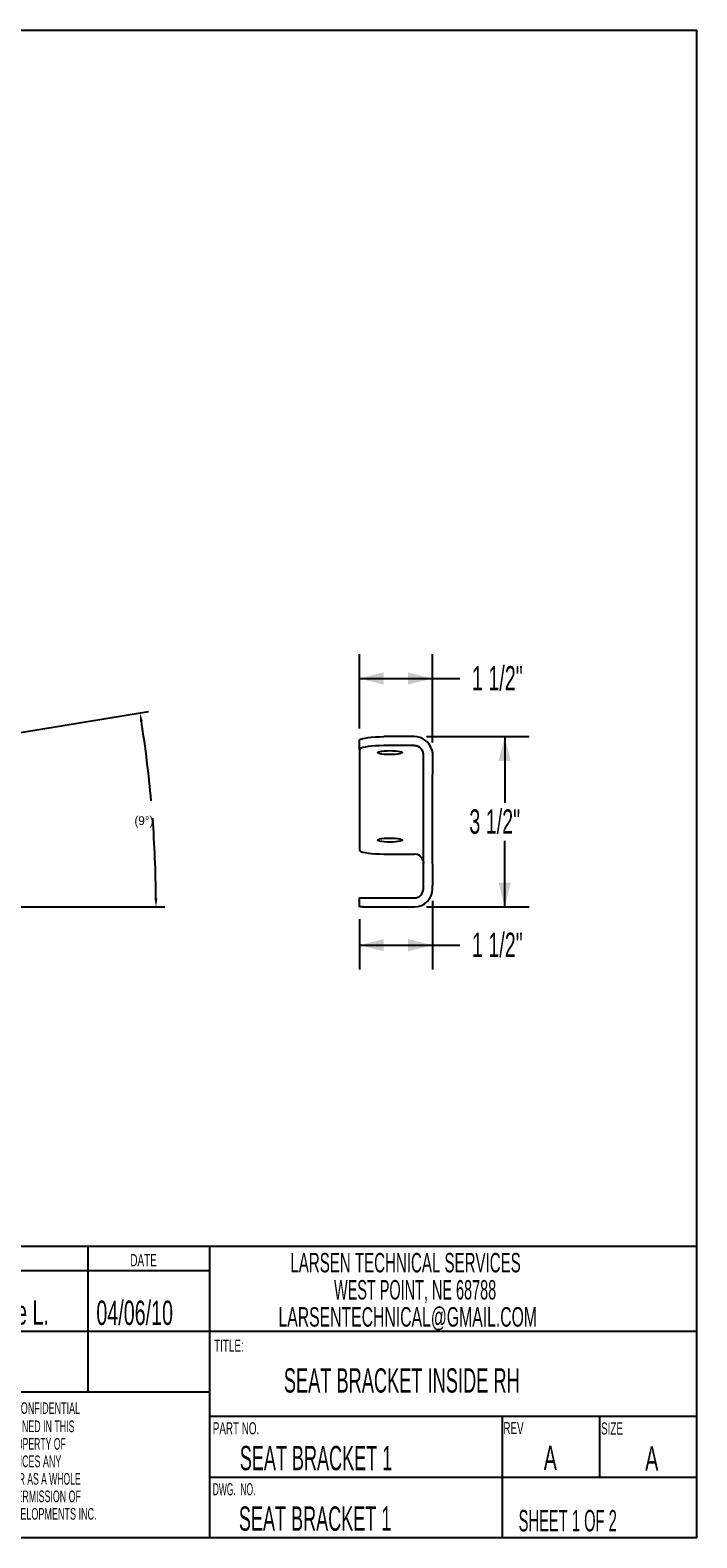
# Model space of a CAD drawing. Extents: x 1.5 to 42.5, y 1.5 to 32.5.
# Tile 4 of 4: x 28.8 to 42.5, y 1.5 to 32.5. Entities that reach past the tile are written whole.
import ezdxf

# ---------------------------------------------------------------- set-up
doc = ezdxf.new("R2010")
doc.units = 0
doc.header["$PDSIZE"] = -1
doc.layers.get('0').update_dxf_attribs({"linetype": 'CONTINUOUS'})
doc.layers.get('DEFPOINTS').update_dxf_attribs({"linetype": 'CONTINUOUS'})
doc.layers.add('TITLE_BLOCK', color=7, linetype='CONTINUOUS')
doc.styles.add('SLDTEXTSTYLE0', font='TXT', dxfattribs={"width": 0.559625})
doc.styles.add('SLDTEXTSTYLE1', font='TXT', dxfattribs={"width": 0.554583})
doc.styles.add('SLDTEXTSTYLE10', font='TXT', dxfattribs={"width": 0.552845})
doc.styles.add('SLDTEXTSTYLE11', font='TXT', dxfattribs={"width": 0.571389})
doc.styles.add('SLDTEXTSTYLE12', font='TXT', dxfattribs={"width": 0.548281})
doc.styles.add('SLDTEXTSTYLE13', font='TXT', dxfattribs={"width": 0.5775})
doc.styles.add('SLDTEXTSTYLE14', font='TXT', dxfattribs={"width": 0.558462})
doc.styles.add('SLDTEXTSTYLE15', font='TXT', dxfattribs={"width": 0.578696})
doc.styles.add('SLDTEXTSTYLE2', font='TXT', dxfattribs={"width": 0.51425})
doc.styles.add('SLDTEXTSTYLE4', font='TXT', dxfattribs={"width": 0.605})
doc.styles.add('SLDTEXTSTYLE5', font='TXT', dxfattribs={"width": 0.518571})
doc.styles.add('SLDTEXTSTYLE8', font='TXT', dxfattribs={"width": 0.581731})
doc.styles.add('SLDTEXTSTYLE9', font='TXT', dxfattribs={"width": 0.565968})
doc.dimstyles.get("Standard").update_dxf_attribs({"dimtxt": 0.18, "dimasz": 0.18, "dimexe": 0.18, "dimexo": 0.0625, "dimgap": 0.09, "dimtad": 0, "dimtih": 1, "dimtoh": 1, "dimzin": 0, "dimcen": 0.09, "dimazin": 3, "dimtfac": 1, "dimtofl": 0, "dimtmove": 0, "dimatfit": 3})

# ---------------------------------------------------------------- blocks, each defined once
blk = doc.blocks.new('*U81')
at = {"layer": 'TITLE_BLOCK', "color": 7, "style": 'SLDTEXTSTYLE0', "width": 0.559625}
blk.add_text('SEAT BRACKET INSIDE RH', height=0.5, dxfattribs=at).set_placement((34.017, 4.488))
blk = doc.blocks.new('*U83')
at = {"layer": 'TITLE_BLOCK', "color": 7, "style": 'SLDTEXTSTYLE2', "width": 0.51425}
blk.add_text('SHEET 1 OF 2', height=0.44, dxfattribs=at).set_placement((38.839, 1.635))
blk = doc.blocks.new('*U85')
at = {"layer": 'TITLE_BLOCK', "color": 7, "style": 'SLDTEXTSTYLE4', "width": 0.605}
blk.add_text('REV', height=0.25, dxfattribs=at).set_placement((38.526, 3.634))
blk = doc.blocks.new('*U86')
at = {"layer": 'TITLE_BLOCK', "color": 7, "style": 'SLDTEXTSTYLE5', "width": 0.518571}
blk.add_text('DWG.  NO.', height=0.25, dxfattribs=at).set_placement((32.557, 2.376))
blk = doc.blocks.new('*U87')
at = {"layer": 'TITLE_BLOCK', "color": 7, "style": 'SLDTEXTSTYLE4', "width": 0.605}
blk.add_text('A', height=0.5, dxfattribs=at).set_placement((41.439, 2.883))
blk = doc.blocks.new('*U88')
at = {"layer": 'TITLE_BLOCK', "color": 7, "style": 'SLDTEXTSTYLE4', "width": 0.605}
blk.add_text('SIZE', height=0.25, dxfattribs=at).set_placement((40.533, 3.626))
blk = doc.blocks.new('*U89')
at = {"layer": 'TITLE_BLOCK', "color": 7, "style": 'SLDTEXTSTYLE4', "width": 0.605}
blk.add_text('TITLE:', height=0.25, dxfattribs=at).set_placement((32.585, 5.33))
blk = doc.blocks.new('*U91')
at = {"layer": 'TITLE_BLOCK', "color": 7, "style": 'SLDTEXTSTYLE4', "width": 0.605}
blk.add_text('DATE', height=0.25, dxfattribs=at).set_placement((30.866, 7.085))
blk = doc.blocks.new('*U97')
at = {"layer": 'TITLE_BLOCK', "color": 7, "style": 'SLDTEXTSTYLE8', "width": 0.581731}
blk.add_text('PROPRIETARY AND CONFIDENTIAL', height=0.23645, dxfattribs=at).set_placement((26.673, 4.051))
blk = doc.blocks.new('*U22')
at = {"layer": 'TITLE_BLOCK', "color": 0, "style": 'SLDTEXTSTYLE9', "width": 0.565968}
blk.add_text('THE INFORMATION CONTAINED IN THIS', height=0.24, dxfattribs=at).set_placement((0, 0.069))
blk = doc.blocks.new('*U23')
at = {"layer": 'TITLE_BLOCK', "color": 0, "style": 'SLDTEXTSTYLE10', "width": 0.552845}
blk.add_text('DRAWING IS THE SOLE PROPERTY OF', height=0.24, dxfattribs=at).set_placement((0, -0.291))
blk = doc.blocks.new('*U24')
at = {"layer": 'TITLE_BLOCK', "color": 0, "style": 'SLDTEXTSTYLE11', "width": 0.571389}
blk.add_text('LARSEN TECHNICAL SERVICES ANY', height=0.24, dxfattribs=at).set_placement((0, -0.651))
blk = doc.blocks.new('*U25')
at = {"layer": 'TITLE_BLOCK', "color": 0, "style": 'SLDTEXTSTYLE12', "width": 0.548281}
blk.add_text('REPRODUCTION IN PART OR AS A WHOLE', height=0.24, dxfattribs=at).set_placement((0, -1.011))
blk = doc.blocks.new('*U26')
at = {"layer": 'TITLE_BLOCK', "color": 0, "style": 'SLDTEXTSTYLE9', "width": 0.565968}
blk.add_text('WITHOUT THE WRITTEN PERMISSION OF', height=0.24, dxfattribs=at).set_placement((0, -1.371))
blk = doc.blocks.new('*U27')
at = {"layer": 'TITLE_BLOCK', "color": 0, "style": 'SLDTEXTSTYLE13', "width": 0.5775}
blk.add_text('DONNER INDUSTRIAL DEVELOPMENTS INC.', height=0.24, dxfattribs=at).set_placement((0, -1.731))
blk = doc.blocks.new('*U28')
at = {"layer": 'TITLE_BLOCK', "color": 0, "style": 'SLDTEXTSTYLE14', "width": 0.558462}
blk.add_text('IS  PROHIBITED.', height=0.24, dxfattribs=at).set_placement((0, -2.091))
blk = doc.blocks.new('SW_NOTE_1')
for name in ['*U22', '*U23', '*U24', '*U25', '*U26', '*U27', '*U28']:
    blk.add_blockref(name, (0, 0))
blk = doc.blocks.new('*U30')
at = {"layer": 'TITLE_BLOCK', "color": 0, "style": 'SLDTEXTSTYLE15', "width": 0.578696}
blk.add_text('LARSEN TECHNICAL SERVICES', height=0.4, dxfattribs=at).set_placement((0, 0.116))
blk = doc.blocks.new('*U31')
at = {"layer": 'TITLE_BLOCK', "color": 0, "style": 'SLDTEXTSTYLE1', "width": 0.554583}
blk.add_text('WEST POINT, NE 68788', height=0.4, dxfattribs=at).set_placement((0.896, -0.442))
blk = doc.blocks.new('*U32')
at = {"layer": 'TITLE_BLOCK', "color": 0, "style": 'SLDTEXTSTYLE4', "width": 0.605}
blk.add_text('LARSENTECHNICAL@GMAIL.COM', height=0.4, dxfattribs=at).set_placement((-0.245, -0.999))
blk = doc.blocks.new('SW_NOTE_2')
for name in ['*U30', '*U31', '*U32']:
    blk.add_blockref(name, (0, 0))
blk = doc.blocks.new('*U98')
at = {"layer": 'TITLE_BLOCK', "color": 7, "style": 'SLDTEXTSTYLE4', "width": 0.605}
blk.add_text('PART NO.', height=0.25, dxfattribs=at).set_placement((32.557, 3.63))
blk = doc.blocks.new('*U99')
at = {"layer": 'TITLE_BLOCK', "style": 'SLDTEXTSTYLE1', "width": 0.554583}
blk.add_text('SEAT BRACKET 1', height=0.5, dxfattribs=at).set_placement((33.094, 1.648))
blk = doc.blocks.new('*U100')
at = {"layer": 'TITLE_BLOCK', "color": 7, "style": 'SLDTEXTSTYLE1', "width": 0.554583}
blk.add_text('SEAT BRACKET 1', height=0.5, dxfattribs=at).set_placement((33.112, 2.893))
blk = doc.blocks.new('*U101')
at = {"layer": 'TITLE_BLOCK', "style": 'SLDTEXTSTYLE4', "width": 0.605}
blk.add_text('A', height=0.5, dxfattribs=at).set_placement((39.355, 2.894))
blk = doc.blocks.new('*U102')
at = {"layer": 'TITLE_BLOCK', "style": 'SLDTEXTSTYLE4', "width": 0.605}
blk.add_text('Mike L.', height=0.5, dxfattribs=at).set_placement((27.889, 5.887))
blk = doc.blocks.new('*U103')
at = {"layer": 'TITLE_BLOCK', "style": 'SLDTEXTSTYLE4', "width": 0.605}
blk.add_text('04/06/10', height=0.5, dxfattribs=at).set_placement((30.166, 5.879))
blk = doc.blocks.new('*D106')
at = {"layer": 'DEFPOINTS', "color": 0}
for p in [(27.612, 17.894), (15.157, 15.829), (31.354, 15.81), (11.748, 14.473), (23.936, 14.473)]:
    blk.add_point(p, dxfattribs=at)
at = {"layer": 'TITLE_BLOCK', "color": 0}
for p, q in [((27.673, 17.904), (31.24, 18.495)), ((23.998, 14.473), (31.571, 14.473))]:
    blk.add_line(p, q, dxfattribs=at)
for start, end in [(5.1308, 8.991), (0.4225, 4.283)]:
    blk.add_arc((6.981, 14.473), 24.41, start, end, dxfattribs=at)
for points in [[(31.061, 18.283), (31.12, 18.293), (31.062, 18.466)], [(31.42, 14.653), (31.36, 14.653), (31.391, 14.473)]]:
    blk.add_solid(points, dxfattribs=at)
blk.add_text('(9%%d)', height=0.18, dxfattribs=at).set_placement((30.948, 16.158))
blk = doc.blocks.new('*U58')
at = {"layer": 'TITLE_BLOCK', "style": 'SLDTEXTSTYLE4', "width": 0.605}
blk.add_text('1 1/2"', height=0.5, dxfattribs=at).set_placement((37.88, 13.445))
blk = doc.blocks.new('*D57')
at = {"layer": 'TITLE_BLOCK'}
for p, q in [((37.07, 14.598), (37.07, 13.189)), ((35.57, 14.223), (35.57, 13.189)), ((35.57, 13.689), (37.07, 13.689)), ((37.07, 13.689), (37.63, 13.689))]:
    blk.add_line(p, q, dxfattribs=at)
for points in [[(35.57, 13.689), (36.07, 13.564), (36.07, 13.814)], [(37.07, 13.689), (36.57, 13.814), (36.57, 13.564)]]:
    blk.add_solid(points, dxfattribs=at)
blk.add_blockref('*U58', (0, 0))
blk = doc.blocks.new('*U60')
at = {"layer": 'TITLE_BLOCK', "style": 'SLDTEXTSTYLE4', "width": 0.605}
blk.add_text('1 1/2"', height=0.5, dxfattribs=at).set_placement((37.88, 18.927))
blk = doc.blocks.new('*D59')
at = {"layer": 'TITLE_BLOCK'}
for p, q in [((35.57, 18.144), (35.57, 19.671)), ((37.07, 17.853), (37.07, 19.671)), ((35.57, 19.171), (37.07, 19.171)), ((37.07, 19.171), (37.63, 19.171))]:
    blk.add_line(p, q, dxfattribs=at)
for points in [[(35.57, 19.171), (36.07, 19.046), (36.07, 19.296)], [(37.07, 19.171), (36.57, 19.296), (36.57, 19.046)]]:
    blk.add_solid(points, dxfattribs=at)
blk.add_blockref('*U60', (0, 0))
blk = doc.blocks.new('*U62')
at = {"layer": 'TITLE_BLOCK', "style": 'SLDTEXTSTYLE4', "width": 0.605}
blk.add_text('3 1/2"', height=0.5, dxfattribs=at).set_placement((37.827, 15.98))
blk = doc.blocks.new('*D61')
at = {"layer": 'TITLE_BLOCK'}
for p, q in [((36.945, 17.976), (39.053, 17.976)), ((38.553, 17.976), (38.553, 16.613)), ((38.553, 14.473), (38.553, 15.836)), ((36.945, 14.473), (39.053, 14.473))]:
    blk.add_line(p, q, dxfattribs=at)
for points in [[(38.553, 17.976), (38.428, 17.476), (38.678, 17.476)], [(38.553, 14.473), (38.678, 14.973), (38.428, 14.973)]]:
    blk.add_solid(points, dxfattribs=at)
blk.add_blockref('*U62', (0, 0))

msp = doc.modelspace()

# ---------------------------------------------------------------- linework, layer by layer
at = {"color": 7, "linetype": 'CONTINUOUS'}
for p, q in [((35.57, 17.709), (35.57, 17.894)), ((35.57, 17.709), (35.57, 15.644)), ((36.695, 17.976), (36.07, 17.976)), ((36.695, 17.791), (36.07, 17.791)), ((36.883, 17.193), (36.883, 17.603)), ((37.07, 17.603), (37.07, 17.193)), ((36.883, 15.362), (36.883, 17.193)), ((37.07, 15.362), (37.07, 17.193)), ((36.07, 15.562), (36.695, 15.562)), ((36.883, 14.916), (36.883, 15.362)), ((37.07, 15.362), (37.07, 14.916)), ((36.883, 14.848), (36.883, 14.916)), ((37.07, 14.848), (37.07, 14.916)), ((35.57, 14.473), (35.57, 14.661)), ((35.57, 14.661), (35.633, 14.661)), ((35.633, 14.661), (36.695, 14.661)), ((35.633, 14.473), (35.57, 14.473)), ((35.633, 14.473), (36.695, 14.473))]:
    msp.add_line(p, q, dxfattribs=at)
at = {"color": 7, "linetype": 'CONTINUOUS', "flags": 128}
for points in [[(35.57, 17.894), (35.578, 17.908), (35.601, 17.922), (35.637, 17.935), (35.687, 17.946), (35.749, 17.956), (35.82, 17.965), (35.899, 17.971), (35.984, 17.974), (36.07, 17.976)], [(36.07, 17.791), (35.984, 17.789), (35.899, 17.786), (35.82, 17.78), (35.749, 17.771), (35.687, 17.761), (35.637, 17.75), (35.601, 17.737), (35.578, 17.723), (35.57, 17.709)], [(36.195, 17.688), (36.255, 17.687), (36.312, 17.684), (36.361, 17.678), (36.401, 17.671), (36.429, 17.662), (36.444, 17.652), (36.444, 17.643), (36.429, 17.633), (36.401, 17.624), (36.361, 17.617), (36.312, 17.611), (36.255, 17.608), (36.195, 17.607), (36.136, 17.608), (36.079, 17.611), (36.03, 17.617), (35.99, 17.624), (35.962, 17.633), (35.947, 17.643), (35.947, 17.652), (35.962, 17.662), (35.99, 17.671), (36.03, 17.678), (36.079, 17.684), (36.136, 17.687), (36.195, 17.688)], [(36.195, 15.889), (36.255, 15.888), (36.312, 15.885), (36.361, 15.879), (36.401, 15.872), (36.429, 15.863), (36.444, 15.853), (36.444, 15.843), (36.429, 15.834), (36.401, 15.825), (36.361, 15.818), (36.312, 15.812), (36.255, 15.809), (36.195, 15.807), (36.136, 15.809), (36.079, 15.812), (36.03, 15.818), (35.99, 15.825), (35.962, 15.834), (35.947, 15.843), (35.947, 15.853), (35.962, 15.863), (35.99, 15.872), (36.03, 15.879), (36.079, 15.885), (36.136, 15.888), (36.195, 15.889)], [(35.57, 15.644), (35.578, 15.63), (35.601, 15.616), (35.637, 15.603), (35.687, 15.591), (35.749, 15.581), (35.82, 15.573), (35.899, 15.567), (35.984, 15.563), (36.07, 15.562)]]:
    msp.add_lwpolyline(points, dxfattribs=at)
at = {"color": 7}
for points in [[(36.883, 17.603, 0), (36.883, 17.604, 0), (36.883, 17.604, 0), (36.883, 17.605, 0), (36.883, 17.605, 0), (36.883, 17.606, 0), (36.883, 17.606, 0), (36.883, 17.607, 0), (36.883, 17.607, 0), (36.883, 17.608, 0), (36.883, 17.608, 0), (36.883, 17.609, 0), (36.883, 17.609, 0), (36.883, 17.61, 0), (36.883, 17.61, 0), (36.883, 17.611, 0), (36.883, 17.611, 0), (36.883, 17.612, 0), (36.883, 17.612, 0), (36.883, 17.613, 0), (36.883, 17.613, 0), (36.883, 17.614, 0), (36.883, 17.614, 0), (36.883, 17.615, 0), (36.883, 17.615, 0), (36.883, 17.616, 0), (36.883, 17.616, 0), (36.883, 17.617, 0), (36.883, 17.617, 0), (36.883, 17.618, 0), (36.882, 17.618, 0), (36.882, 17.619, 0), (36.882, 17.619, 0), (36.882, 17.62, 0), (36.882, 17.62, 0), (36.882, 17.621, 0), (36.882, 17.621, 0), (36.882, 17.622, 0), (36.882, 17.622, 0), (36.882, 17.623, 0), (36.882, 17.623, 0), (36.882, 17.624, 0), (36.882, 17.624, 0), (36.882, 17.625, 0), (36.882, 17.625, 0), (36.882, 17.626, 0), (36.882, 17.626, 0), (36.882, 17.627, 0), (36.882, 17.627, 0), (36.882, 17.628, 0), (36.881, 17.628, 0), (36.881, 17.629, 0), (36.881, 17.629, 0), (36.881, 17.63, 0), (36.881, 17.63, 0), (36.881, 17.631, 0), (36.881, 17.631, 0), (36.881, 17.632, 0), (36.881, 17.632, 0), (36.881, 17.633, 0), (36.881, 17.633, 0), (36.881, 17.634, 0), (36.88, 17.634, 0), (36.88, 17.635, 0), (36.88, 17.635, 0), (36.88, 17.636, 0), (36.88, 17.636, 0), (36.88, 17.637, 0), (36.88, 17.637, 0), (36.88, 17.637, 0), (36.88, 17.638, 0), (36.88, 17.639, 0), (36.88, 17.639, 0), (36.88, 17.64, 0), (36.88, 17.64, 0), (36.879, 17.64, 0), (36.879, 17.641, 0), (36.879, 17.642, 0), (36.879, 17.642, 0), (36.879, 17.642, 0), (36.879, 17.643, 0), (36.879, 17.643, 0), (36.879, 17.644, 0), (36.879, 17.644, 0), (36.879, 17.645, 0), (36.878, 17.645, 0), (36.878, 17.646, 0), (36.878, 17.646, 0), (36.878, 17.647, 0), (36.878, 17.647, 0), (36.878, 17.648, 0), (36.878, 17.648, 0), (36.878, 17.649, 0), (36.877, 17.649, 0), (36.877, 17.65, 0), (36.877, 17.65, 0), (36.877, 17.651, 0), (36.877, 17.651, 0), (36.877, 17.652, 0), (36.877, 17.652, 0), (36.877, 17.653, 0), (36.877, 17.653, 0), (36.876, 17.654, 0), (36.876, 17.654, 0), (36.876, 17.655, 0), (36.876, 17.655, 0), (36.876, 17.655, 0), (36.876, 17.656, 0), (36.876, 17.657, 0), (36.875, 17.657, 0), (36.875, 17.657, 0), (36.875, 17.658, 0), (36.875, 17.658, 0), (36.875, 17.659, 0), (36.875, 17.659, 0), (36.875, 17.66, 0), (36.874, 17.66, 0), (36.874, 17.661, 0), (36.874, 17.661, 0), (36.874, 17.662, 0), (36.874, 17.662, 0), (36.874, 17.663, 0), (36.873, 17.663, 0), (36.873, 17.664, 0), (36.873, 17.664, 0), (36.873, 17.665, 0), (36.873, 17.665, 0), (36.873, 17.666, 0), (36.873, 17.666, 0), (36.872, 17.666, 0), (36.872, 17.667, 0), (36.872, 17.667, 0), (36.872, 17.668, 0), (36.872, 17.668, 0), (36.871, 17.669, 0), (36.871, 17.669, 0), (36.871, 17.67, 0), (36.871, 17.67, 0), (36.871, 17.671, 0), (36.871, 17.671, 0), (36.87, 17.672, 0), (36.87, 17.672, 0), (36.87, 17.673, 0), (36.87, 17.673, 0), (36.87, 17.674, 0), (36.87, 17.674, 0), (36.869, 17.674, 0), (36.869, 17.675, 0), (36.869, 17.675, 0), (36.869, 17.676, 0), (36.869, 17.676, 0), (36.868, 17.677, 0), (36.868, 17.677, 0), (36.868, 17.678, 0), (36.868, 17.678, 0), (36.868, 17.679, 0), (36.867, 17.679, 0), (36.867, 17.68, 0), (36.867, 17.68, 0), (36.867, 17.68, 0), (36.867, 17.681, 0), (36.867, 17.681, 0), (36.866, 17.682, 0), (36.866, 17.682, 0), (36.866, 17.683, 0), (36.866, 17.683, 0), (36.865, 17.683, 0), (36.865, 17.684, 0), (36.865, 17.684, 0), (36.865, 17.685, 0), (36.865, 17.685, 0), (36.864, 17.686, 0), (36.864, 17.686, 0), (36.864, 17.687, 0), (36.864, 17.687, 0), (36.864, 17.688, 0), (36.863, 17.688, 0), (36.863, 17.688, 0), (36.863, 17.689, 0), (36.863, 17.689, 0), (36.862, 17.69, 0), (36.862, 17.69, 0), (36.862, 17.691, 0), (36.862, 17.691, 0), (36.861, 17.692, 0), (36.861, 17.692, 0), (36.861, 17.692, 0), (36.861, 17.693, 0), (36.861, 17.693, 0), (36.86, 17.694, 0), (36.86, 17.694, 0), (36.86, 17.695, 0), (36.86, 17.695, 0), (36.859, 17.695, 0), (36.859, 17.696, 0), (36.859, 17.696, 0), (36.859, 17.697, 0), (36.858, 17.697, 0), (36.858, 17.698, 0), (36.858, 17.698, 0), (36.858, 17.698, 0), (36.857, 17.699, 0), (36.857, 17.699, 0), (36.857, 17.7, 0), (36.857, 17.7, 0), (36.856, 17.701, 0), (36.856, 17.701, 0), (36.856, 17.701, 0), (36.856, 17.702, 0), (36.855, 17.702, 0), (36.855, 17.703, 0), (36.855, 17.703, 0), (36.855, 17.703, 0), (36.854, 17.704, 0), (36.854, 17.704, 0), (36.854, 17.705, 0), (36.854, 17.705, 0), (36.853, 17.706, 0), (36.853, 17.706, 0), (36.853, 17.706, 0), (36.852, 17.707, 0), (36.852, 17.707, 0), (36.852, 17.708, 0), (36.852, 17.708, 0), (36.851, 17.708, 0), (36.851, 17.709, 0), (36.851, 17.709, 0), (36.851, 17.71, 0), (36.85, 17.71, 0), (36.85, 17.71, 0), (36.85, 17.711, 0), (36.849, 17.711, 0), (36.849, 17.712, 0), (36.849, 17.712, 0), (36.849, 17.712, 0), (36.848, 17.713, 0), (36.848, 17.713, 0), (36.848, 17.714, 0), (36.847, 17.714, 0), (36.847, 17.714, 0), (36.847, 17.715, 0), (36.846, 17.715, 0), (36.846, 17.716, 0), (36.846, 17.716, 0), (36.846, 17.716, 0), (36.845, 17.717, 0), (36.845, 17.717, 0), (36.845, 17.718, 0), (36.844, 17.718, 0), (36.844, 17.718, 0), (36.844, 17.719, 0), (36.843, 17.719, 0), (36.843, 17.72, 0), (36.843, 17.72, 0), (36.843, 17.72, 0), (36.842, 17.721, 0)], [(37.052, 17.721, 0), (37.052, 17.72, 0), (37.053, 17.719, 0), (37.053, 17.718, 0), (37.053, 17.717, 0), (37.053, 17.716, 0), (37.054, 17.715, 0), (37.054, 17.715, 0), (37.054, 17.714, 0), (37.054, 17.713, 0), (37.055, 17.712, 0), (37.055, 17.711, 0), (37.055, 17.71, 0), (37.056, 17.709, 0), (37.056, 17.708, 0), (37.056, 17.707, 0), (37.056, 17.706, 0), (37.057, 17.706, 0), (37.057, 17.705, 0), (37.057, 17.704, 0), (37.057, 17.703, 0), (37.058, 17.702, 0), (37.058, 17.701, 0), (37.058, 17.7, 0), (37.058, 17.699, 0), (37.059, 17.698, 0), (37.059, 17.697, 0), (37.059, 17.696, 0), (37.059, 17.695, 0), (37.059, 17.695, 0), (37.06, 17.694, 0), (37.06, 17.693, 0), (37.06, 17.692, 0), (37.06, 17.691, 0), (37.061, 17.69, 0), (37.061, 17.689, 0), (37.061, 17.688, 0), (37.061, 17.687, 0), (37.061, 17.686, 0), (37.062, 17.686, 0), (37.062, 17.685, 0), (37.062, 17.684, 0), (37.062, 17.683, 0), (37.062, 17.682, 0), (37.063, 17.681, 0), (37.063, 17.68, 0), (37.063, 17.679, 0), (37.063, 17.678, 0), (37.063, 17.677, 0), (37.063, 17.676, 0), (37.064, 17.675, 0), (37.064, 17.674, 0), (37.064, 17.674, 0), (37.064, 17.673, 0), (37.064, 17.672, 0), (37.065, 17.671, 0), (37.065, 17.67, 0), (37.065, 17.669, 0), (37.065, 17.668, 0), (37.065, 17.667, 0), (37.065, 17.666, 0), (37.066, 17.665, 0), (37.066, 17.664, 0), (37.066, 17.663, 0), (37.066, 17.663, 0), (37.066, 17.662, 0), (37.066, 17.661, 0), (37.066, 17.66, 0), (37.066, 17.659, 0), (37.067, 17.658, 0), (37.067, 17.657, 0), (37.067, 17.656, 0), (37.067, 17.655, 0), (37.067, 17.654, 0), (37.067, 17.653, 0), (37.067, 17.652, 0), (37.068, 17.651, 0), (37.068, 17.65, 0), (37.068, 17.649, 0), (37.068, 17.649, 0), (37.068, 17.648, 0), (37.068, 17.647, 0), (37.068, 17.646, 0), (37.068, 17.645, 0), (37.068, 17.644, 0), (37.069, 17.643, 0), (37.069, 17.642, 0), (37.069, 17.641, 0), (37.069, 17.64, 0), (37.069, 17.639, 0), (37.069, 17.638, 0), (37.069, 17.637, 0), (37.069, 17.636, 0), (37.069, 17.636, 0), (37.069, 17.635, 0), (37.069, 17.634, 0), (37.069, 17.633, 0), (37.069, 17.632, 0), (37.069, 17.631, 0), (37.07, 17.63, 0), (37.07, 17.629, 0), (37.07, 17.628, 0), (37.07, 17.627, 0), (37.07, 17.626, 0), (37.07, 17.625, 0), (37.07, 17.624, 0), (37.07, 17.623, 0), (37.07, 17.622, 0), (37.07, 17.621, 0), (37.07, 17.62, 0), (37.07, 17.619, 0), (37.07, 17.619, 0), (37.07, 17.618, 0), (37.07, 17.617, 0), (37.07, 17.616, 0), (37.07, 17.615, 0), (37.07, 17.614, 0), (37.07, 17.613, 0), (37.07, 17.612, 0), (37.07, 17.611, 0), (37.07, 17.61, 0), (37.07, 17.609, 0), (37.071, 17.608, 0), (37.071, 17.607, 0), (37.071, 17.606, 0), (37.071, 17.605, 0), (37.071, 17.604, 0), (37.071, 17.603, 0)], [(36.872, 15.439, 0), (36.872, 15.438, 0), (36.873, 15.438, 0), (36.873, 15.438, 0), (36.873, 15.438, 0), (36.873, 15.437, 0), (36.873, 15.437, 0), (36.873, 15.437, 0), (36.873, 15.436, 0), (36.873, 15.436, 0), (36.873, 15.436, 0), (36.873, 15.435, 0), (36.874, 15.435, 0), (36.874, 15.435, 0), (36.874, 15.434, 0), (36.874, 15.434, 0), (36.874, 15.434, 0), (36.874, 15.433, 0), (36.874, 15.433, 0), (36.874, 15.433, 0), (36.874, 15.432, 0), (36.874, 15.432, 0), (36.875, 15.432, 0), (36.875, 15.431, 0), (36.875, 15.431, 0), (36.875, 15.431, 0), (36.875, 15.431, 0), (36.875, 15.43, 0), (36.875, 15.43, 0), (36.875, 15.43, 0), (36.875, 15.429, 0), (36.876, 15.429, 0), (36.876, 15.428, 0), (36.876, 15.428, 0), (36.876, 15.428, 0), (36.876, 15.428, 0), (36.876, 15.427, 0), (36.876, 15.427, 0), (36.876, 15.427, 0), (36.876, 15.426, 0), (36.876, 15.426, 0), (36.876, 15.426, 0), (36.877, 15.425, 0), (36.877, 15.425, 0), (36.877, 15.425, 0), (36.877, 15.424, 0), (36.877, 15.424, 0), (36.877, 15.424, 0), (36.877, 15.423, 0), (36.877, 15.423, 0), (36.877, 15.423, 0), (36.877, 15.422, 0), (36.877, 15.422, 0), (36.877, 15.422, 0), (36.877, 15.421, 0), (36.878, 15.421, 0), (36.878, 15.421, 0), (36.878, 15.42, 0), (36.878, 15.42, 0), (36.878, 15.42, 0), (36.878, 15.419, 0), (36.878, 15.419, 0), (36.878, 15.419, 0), (36.878, 15.418, 0), (36.878, 15.418, 0), (36.878, 15.418, 0), (36.878, 15.417, 0), (36.879, 15.417, 0), (36.879, 15.417, 0), (36.879, 15.416, 0), (36.879, 15.416, 0), (36.879, 15.416, 0), (36.879, 15.415, 0), (36.879, 15.415, 0), (36.879, 15.415, 0), (36.879, 15.415, 0), (36.879, 15.414, 0), (36.879, 15.414, 0), (36.879, 15.414, 0), (36.879, 15.413, 0), (36.879, 15.413, 0), (36.88, 15.412, 0), (36.88, 15.412, 0), (36.88, 15.412, 0), (36.88, 15.412, 0), (36.88, 15.411, 0), (36.88, 15.411, 0), (36.88, 15.411, 0), (36.88, 15.41, 0), (36.88, 15.41, 0), (36.88, 15.409, 0), (36.88, 15.409, 0), (36.88, 15.409, 0), (36.88, 15.409, 0), (36.88, 15.408, 0), (36.88, 15.408, 0), (36.88, 15.408, 0), (36.88, 15.407, 0), (36.88, 15.407, 0), (36.88, 15.406, 0), (36.881, 15.406, 0), (36.881, 15.406, 0), (36.881, 15.405, 0), (36.881, 15.405, 0), (36.881, 15.405, 0), (36.881, 15.405, 0), (36.881, 15.404, 0), (36.881, 15.404, 0), (36.881, 15.403, 0), (36.881, 15.403, 0), (36.881, 15.403, 0), (36.881, 15.402, 0), (36.881, 15.402, 0), (36.881, 15.402, 0), (36.881, 15.401, 0), (36.881, 15.401, 0), (36.881, 15.401, 0), (36.881, 15.4, 0), (36.881, 15.4, 0), (36.882, 15.4, 0), (36.882, 15.399, 0), (36.882, 15.399, 0), (36.882, 15.399, 0), (36.882, 15.398, 0), (36.882, 15.398, 0), (36.882, 15.398, 0), (36.882, 15.397, 0), (36.882, 15.397, 0), (36.882, 15.397, 0), (36.882, 15.396, 0), (36.882, 15.396, 0), (36.882, 15.396, 0), (36.882, 15.395, 0), (36.882, 15.395, 0), (36.882, 15.395, 0), (36.882, 15.394, 0), (36.882, 15.394, 0), (36.882, 15.394, 0), (36.882, 15.393, 0), (36.882, 15.393, 0), (36.882, 15.393, 0), (36.882, 15.392, 0), (36.882, 15.392, 0), (36.882, 15.392, 0), (36.882, 15.391, 0), (36.882, 15.391, 0), (36.882, 15.391, 0), (36.882, 15.39, 0), (36.883, 15.39, 0), (36.883, 15.39, 0), (36.883, 15.389, 0), (36.883, 15.389, 0), (36.883, 15.389, 0), (36.883, 15.388, 0), (36.883, 15.388, 0), (36.883, 15.388, 0), (36.883, 15.387, 0), (36.883, 15.387, 0), (36.883, 15.387, 0), (36.883, 15.386, 0), (36.883, 15.386, 0), (36.883, 15.386, 0), (36.883, 15.385, 0), (36.883, 15.385, 0), (36.883, 15.384, 0), (36.883, 15.384, 0), (36.883, 15.384, 0), (36.883, 15.383, 0), (36.883, 15.383, 0), (36.883, 15.383, 0), (36.883, 15.383, 0), (36.883, 15.382, 0), (36.883, 15.382, 0), (36.883, 15.382, 0), (36.883, 15.381, 0), (36.883, 15.381, 0), (36.883, 15.38, 0), (36.883, 15.38, 0), (36.883, 15.38, 0), (36.883, 15.379, 0), (36.883, 15.379, 0), (36.883, 15.379, 0), (36.883, 15.378, 0), (36.883, 15.378, 0), (36.883, 15.378, 0), (36.883, 15.377, 0), (36.883, 15.377, 0), (36.883, 15.377, 0), (36.883, 15.376, 0), (36.883, 15.376, 0), (36.883, 15.376, 0), (36.883, 15.375, 0)]]:
    msp.add_polyline3d(points, dxfattribs=at)
at = {"color": 7, "linetype": 'CONTINUOUS'}
for centre, radius, start, end in [((36.697, 17.601), 0.375, 18.6376, 90.229), ((36.696, 17.602), 0.188, 38.9976, 90.0956), ((36.696, 15.375), 0.187, 19.9834, 90.2186), ((36.695, 14.848), 0.188, 270, 0), ((36.695, 14.848), 0.375, 270, 0)]:
    msp.add_arc(centre, radius, start, end, dxfattribs=at)
at = {"layer": 'TITLE_BLOCK'}
for p, q in [((1.499, 32.502), (42.499, 32.502)), ((42.499, 1.502), (42.499, 32.502)), ((21.499, 7.502), (42.499, 7.502)), ((29.999, 4.502), (29.999, 7.502)), ((32.499, 1.502), (32.499, 7.502)), ((21.499, 7.002), (32.499, 7.002)), ((21.499, 5.752), (42.499, 5.752)), ((21.499, 4.502), (32.499, 4.502)), ((32.499, 4.002), (42.499, 4.002)), ((38.499, 4.002), (38.499, 1.502)), ((40.499, 4.002), (40.499, 2.752)), ((32.499, 2.752), (42.499, 2.752)), ((42.499, 1.502), (1.499, 1.502))]:
    msp.add_line(p, q, dxfattribs=at)

# ---------------------------------------------------------------- block references
for name in ['*U91', '*U102', '*U103', '*U89', '*U81', '*U97', '*U98', '*U85', '*U88', '*U100', '*U101', '*U87', '*U86', '*U99', '*U83']:
    msp.add_blockref(name, (0, 0))
at = {"layer": 'TITLE_BLOCK', "color": 7}
for name, p in [('SW_NOTE_2', (34.152, 6.844)), ('SW_NOTE_1', (26.216, 3.606))]:
    msp.add_blockref(name, p, dxfattribs=at)

# ---------------------------------------------------------------- dimensions: what is measured, and where the dimension line sits
at = {"layer": 'TITLE_BLOCK'}
for base, p1, p2, angle, picture, middle in [((35.57, 19.171), (37.07, 17.603), (35.57, 17.894), 0, '*D59', (38.607, 19.171)), ((38.553, 14.473), (36.695, 17.976), (36.695, 14.473), 90, '*D61', (38.553, 16.224)), ((35.57, 13.689), (37.07, 14.848), (35.57, 14.473), 0, '*D57', (38.607, 13.689))]:
    dim = msp.add_linear_dim(base=base, p1=p1, p2=p2, angle=angle, dimstyle='Standard', dxfattribs=at)
    dim.commit()
    dim.dimension.update_dxf_attribs({"geometry": picture, "text_midpoint": middle, "dimtype": 128})
dim = msp.add_angular_dim_2l(base=(31.354, 15.81), line1=((11.748, 14.473), (23.936, 14.473)), line2=((27.612, 17.894), (15.157, 15.829)), text='(<>)', dimstyle='Standard', override={"dimdec": 0}, dxfattribs=at)
dim.commit()
dim.dimension.update_dxf_attribs({"geometry": '*D106', "text_midpoint": (31.308, 16.476), "dimtype": 130})

doc.saveas('drawing.dxf')
